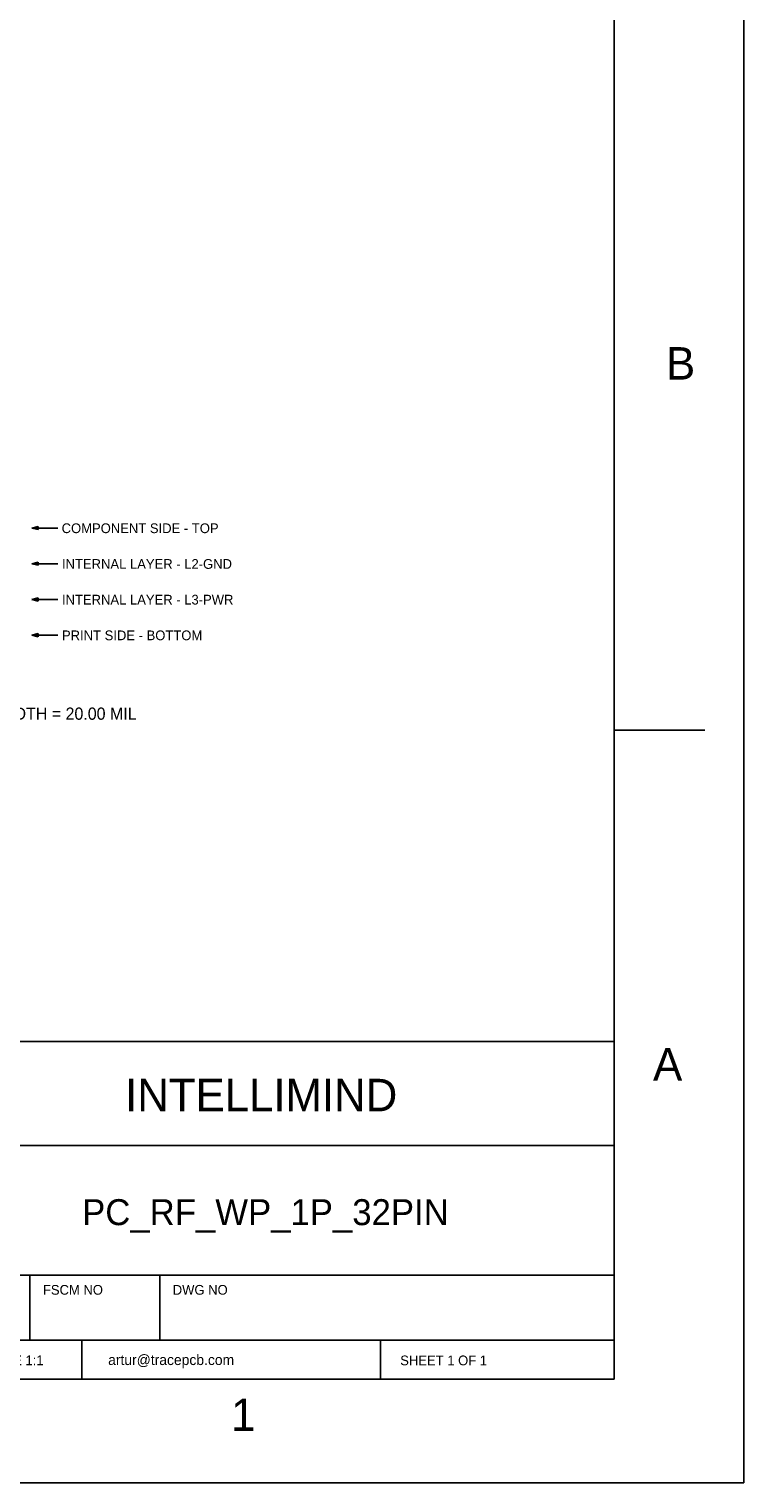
# Model space of a CAD drawing. Extents: x -70 to 794, y -110 to 464.
# Tile 11 of 12: x 654 to 794, y -110 to 174. Entities that reach past the tile are written whole.
import ezdxf

# ---------------------------------------------------------------- set-up
doc = ezdxf.new("R2010")
doc.units = 0
doc.layers.add('BG_DIMENSION', color=1, linetype='CONTINUOUS')
doc.layers.add('DF_OUTLINE', color=52, linetype='CONTINUOUS')

msp = doc.modelspace()

# ---------------------------------------------------------------- linework, layer by layer
at = {"layer": 'BG_DIMENSION'}
for points in [[(654.569684, 76.683362), (655.852384, 77.000862)], [(655.852384, 77.000862), (655.852384, 76.378562)], [(654.569684, 76.683362), (659.662384, 76.683362)], [(655.852384, 76.378562), (654.569684, 76.683362)], [(654.569684, 69.698362), (655.852384, 70.015862)], [(655.852384, 69.393562), (654.569684, 69.698362)], [(654.569684, 69.698362), (659.662384, 69.698362)], [(655.852384, 70.015862), (655.852384, 69.393562)], [(654.569684, 62.713362), (655.852384, 63.030862)], [(655.852384, 62.408562), (654.569684, 62.713362)], [(654.569684, 62.713362), (659.662384, 62.713362)], [(655.852384, 63.030862), (655.852384, 62.408562)], [(654.569684, 55.728616), (655.852384, 56.046116)], [(654.569684, 55.728616), (659.662384, 55.728616)], [(655.852384, 55.423816), (654.569684, 55.728616)], [(655.852384, 56.046116), (655.852384, 55.423816)]]:
    msp.add_lwpolyline(points, dxfattribs=at)
at = {"layer": 'DF_OUTLINE'}
msp.add_lwpolyline([(793.920688, -110.166658), (793.920688, 463.873342), (-69.679312, 463.873342), (-69.679312, -110.166658)], close=True, dxfattribs=at)
for points in [[(768.520688, 250.513342), (768.520688, 153.993342)], [(768.520688, 153.993342), (768.520688, -89.846658), (644.060688, -89.846658)], [(768.520688, 37.153342), (786.300688, 37.153342)], [(511.980688, -23.806658), (768.520688, -23.806658)], [(641.520688, -44.126658), (768.520688, -44.126658)], [(641.520688, -69.526658), (768.520688, -69.526658)], [(654.220688, -82.226658), (654.220688, -69.526658)], [(679.620688, -82.226658), (679.620688, -69.526658)], [(768.520688, -82.226658), (641.520688, -82.226658)], [(664.380688, -82.226658), (664.380688, -89.846658)], [(722.800688, -82.226658), (722.800688, -89.846658)]]:
    msp.add_lwpolyline(points, dxfattribs=at)

# ---------------------------------------------------------------- texts
at = {"layer": 'BG_DIMENSION'}
for s, p in [('COMPONENT SIDE - TOP', (660.420574, 75.691746)), ('INTERNAL LAYER - L2-GND', (660.484074, 68.706746)), ('INTERNAL LAYER - L3-PWR', (660.484074, 61.721746)), ('PRINT SIDE - BOTTOM', (660.484074, 54.737))]:
    msp.add_text(s, height=1.905, dxfattribs=at).set_placement(p)
at = {"layer": 'BG_DIMENSION', "width": 0.978723}
msp.add_text('- TOP LAYER: 50 OHM CONDUCTOR WIDTH = 20.00 MIL', height=2.3876, dxfattribs=at).set_placement((592.521802, 39.17315))
at = {"layer": 'DF_OUTLINE'}
for s, width, p in [('B', 1.00804, (778.680688, 105.733342)), ('A', 1.00804, (776.140688, -31.426658)), ('INTELLIMIND', 1.00788, (672.838126, -37.439346)), ('1', 1.00804, (693.590688, -100.006658))]:
    msp.add_text(s, height=6.35, dxfattribs=dict(at, width=width)).set_placement(p)
for s, height, p in [('PC_RF_WP_1P_32PIN', 5.08, (664.43352, -59.72429)), ('FSCM NO', 1.905, (656.760688, -73.336658)), ('DWG NO', 1.905, (682.160688, -73.336658)), ('SCALE 1:1', 1.905, (644.270746, -87.131652)), ('artur@tracepcb.com', 2.032, (669.520632, -87.098632)), ('SHEET 1 OF 1', 1.905, (726.670632, -87.14867))]:
    msp.add_text(s, height=height, dxfattribs=at).set_placement(p)

doc.saveas('drawing.dxf')
